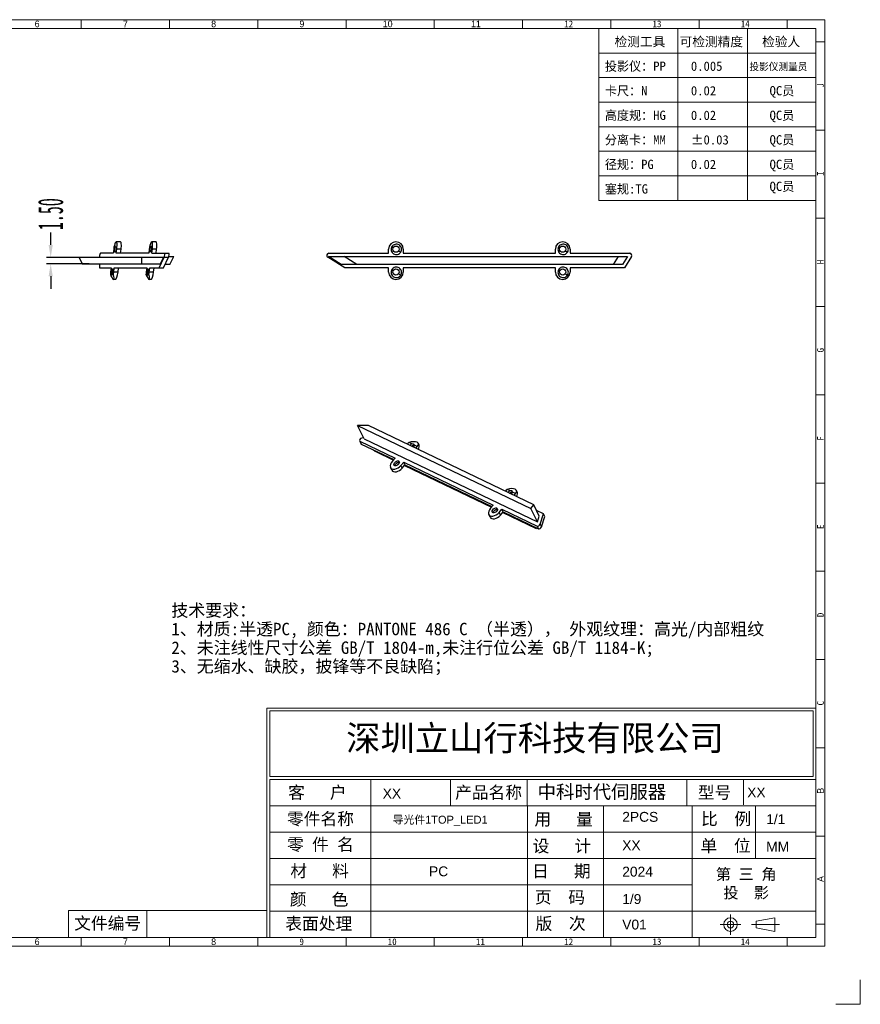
# Model space of a CAD drawing. Header units: millimetres. Extents: x 4092 to 4442, y 2278 to 2526.
# Tile 2 of 2: x 4240 to 4442, y 2278 to 2515. Entities that reach past the tile are written whole.
import ezdxf

# ---------------------------------------------------------------- set-up
doc = ezdxf.new("R2010")
doc.units = ezdxf.units.MM
doc.linetypes.add('CENTERLINE', pattern=[30, 12, -1.5, 3, -1.5, 12])
doc.linetypes.add('SLD-实线', pattern=[0])
for name, color, linetype in [('35002034-01_DXF_TEXT', 7, 'Continuous'), ('FRAME', 4, 'Continuous'), ('蓝色线', 5, 'SLD-实线')]:
    doc.layers.add(name, color=color, linetype=linetype)
doc.layers.add('框', color=1, linetype='CENTERLINE', lineweight=5)
doc.styles.add('s', font='txt')
doc.styles.add('SIMPLEX', font='SIMPLEX.shx', dxfattribs={"height": 3.5})
doc.styles.add('SLDTEXTSTYLE1', font='TXT', dxfattribs={"width": 0.469})
doc.styles.add('SLDTEXTSTYLE6', font='TXT', dxfattribs={"width": 0.7, "bigfont": 'bigfont'})
doc.styles.add('SLDTEXTSTYLE7', font='TXT', dxfattribs={"width": 0.7})
doc.styles.get("Standard").update_dxf_attribs({"font": 'arial.ttf'})
doc.styles.add('STYLE3', font='swissi.ttf', dxfattribs={"height": 3})
doc.dimstyles.new('副本 SLDDIMSTYLE1', dxfattribs={"dimtxt": 6, "dimasz": 3, "dimexe": 1, "dimexo": 1, "dimgap": 0.875, "dimtad": 0, "dimrnd": 1e-09, "dimzin": 4, "dimdsep": 46, "dimtxsty": 'SLDTEXTSTYLE1', "dimcen": 0.09, "dimclrd": 4, "dimclre": 4, "dimclrt": 6, "dimadec": 0, "dimazin": 0, "dimtfac": 1, "dimtofl": 0, "dimtmove": 0, "dimatfit": 3, "dimfxl": 0, "dimtolj": 1, "dimtzin": 12, "dimarcsym": 0})

# ---------------------------------------------------------------- blocks, each defined once
blk = doc.blocks.new('SW_TABLEANNOTATION_0')
at = {"layer": '蓝色线', "color": 0}
for p, q in [((0, 0), (0, -12.39)), ((95.59, 0), (0, 0)), ((95.59, -12.39), (95.59, 0)), ((0, -4.13), (95.59, -4.13)), ((11.95, -4.13), (11.95, -12.39)), ((21.18, -4.13), (21.18, -12.39)), ((30.4, -4.13), (30.4, -12.39)), ((39.63, -4.13), (39.63, -12.39)), ((51.58, -4.13), (51.58, -12.39)), ((64.89, -4.13), (64.89, -12.39)), ((79.56, -4.13), (79.56, -12.39)), ((0, -8.26), (95.59, -8.26)), ((0, -12.39), (95.59, -12.39))]:
    blk.add_line(p, q, dxfattribs=at)
at = {"layer": '蓝色线', "color": 0, "attachment_point": 1}
for s, insert, char_height, style in [('\\M+196A2\\M+1928D线\\M+190AB\\M+18EDA\\M+190A1\\M+18CF6\\M+18DB7\\M+19776\\M+18B81\\M+18169GB T1804-2000\\M+1816A', (30.32, -0.93), 2.11667, 'SLDTEXTSTYLE6'), ('\\M+18AEE\\M+1967B\\M+18EDA\\M+190A1', (2.2, -5.06), 2.1167, 'SLDTEXTSTYLE6'), ('0.5-3', (14.2, -5.06), 2.117, 'SLDTEXTSTYLE7'), ('\\M+181843-6', (23.43, -5.06), 2.1167, 'SLDTEXTSTYLE6'), ('\\M+181846-30', (32.18, -5.06), 2.1167, 'SLDTEXTSTYLE6'), ('\\M+1818430-120', (41.82, -5.06), 2.1167, 'SLDTEXTSTYLE6'), ('\\M+18184120-400', (53.98, -5.06), 2.1167, 'SLDTEXTSTYLE6'), ('\\M+18184400-1000', (67.5, -5.06), 2.1167, 'SLDTEXTSTYLE6'), ('\\M+181841000-2000', (82.38, -5.06), 2.1167, 'SLDTEXTSTYLE6'), ('\\M+18CF6\\M+18DB7', (4.09, -9.19), 2.1167, 'SLDTEXTSTYLE6'), ('\\M+5A1C00.05', (13.73, -9.19), 2.1167, 'SLDTEXTSTYLE7'), ('\\M+5A1C00.05', (22.95, -9.19), 2.1167, 'SLDTEXTSTYLE7'), ('\\M+5A1C00.1', (32.65, -9.19), 2.1167, 'SLDTEXTSTYLE7'), ('\\M+5A1C00.15', (42.77, -9.19), 2.1167, 'SLDTEXTSTYLE7'), ('\\M+5A1C00.2', (55.87, -9.19), 2.1167, 'SLDTEXTSTYLE7'), ('\\M+5A1C00.3', (69.86, -9.19), 2.1167, 'SLDTEXTSTYLE7'), ('\\M+5A1C00.5', (85.21, -9.19), 2.1167, 'SLDTEXTSTYLE7')]:
    blk.add_mtext(s, dxfattribs=dict(at, insert=insert, char_height=char_height, style=style))
blk = doc.blocks.new('*D153')
at = {"color": 4, "lineweight": -2}
for p, q in [((4247.47, 2460.48), (4247.47, 2463.48)), ((4256.68, 2457.48), (4246.47, 2457.48)), ((4256.68, 2455.98), (4246.47, 2455.98)), ((4247.47, 2452.98), (4247.47, 2449.98))]:
    blk.add_line(p, q, dxfattribs=at)
at = {"color": 4}
for points in [[(4246.97, 2460.48), (4247.97, 2460.48), (4247.47, 2457.48)], [(4246.97, 2452.98), (4247.97, 2452.98), (4247.47, 2455.98)]]:
    blk.add_solid(points, dxfattribs=at)
at = {"layer": 'Defpoints', "color": 0}
for p in [(4247.47, 2457.48), (4257.68, 2457.48), (4257.68, 2455.98)]:
    blk.add_point(p, dxfattribs=at)
at = {"color": 6, "insert": (4247.47, 2467.87), "char_height": 6, "attachment_point": 5, "rotation": 90, "style": 'SLDTEXTSTYLE1'}
blk.add_mtext('\\A1;1.50', dxfattribs=at)

msp = doc.modelspace()

# ---------------------------------------------------------------- linework, layer by layer
at = {"color": 7, "linetype": 'Continuous'}
for p, q in [((4264.211, 2461.23), (4263.18, 2461.23)), ((4272.738, 2461.23), (4271.707, 2461.23)), ((4262.575, 2459.48), (4262.442, 2458.48)), ((4263.188, 2458.48), (4263.321, 2459.48)), ((4264.352, 2459.48), (4263.321, 2459.48)), ((4264.219, 2458.48), (4264.352, 2459.48)), ((4271.101, 2459.48), (4270.969, 2458.48)), ((4271.715, 2458.48), (4271.848, 2459.48)), ((4272.879, 2459.48), (4271.848, 2459.48)), ((4272.746, 2458.48), (4272.879, 2459.48)), ((4328.529, 2458.48), (4328.529, 2459.48)), ((4329.643, 2459.877), (4329.322, 2460.077)), ((4330.916, 2459.083), (4331.444, 2458.755)), ((4332.029, 2459.48), (4332.029, 2458.48)), ((4368.529, 2458.48), (4368.529, 2459.48)), ((4369.643, 2459.877), (4369.322, 2460.077)), ((4370.916, 2459.083), (4371.444, 2458.755)), ((4372.029, 2459.48), (4372.029, 2458.48)), ((4254.289, 2457.48), (4255.001, 2455.98)), ((4274.508, 2457.48), (4254.289, 2457.48)), ((4259.193, 2457.716), (4259.193, 2457.48)), ((4262.442, 2458.48), (4259.385, 2458.48)), ((4270.969, 2458.48), (4263.188, 2458.48)), ((4269.353, 2455.98), (4269.353, 2457.48)), ((4271.715, 2458.48), (4275.803, 2458.48)), ((4273.482, 2454.98), (4274.705, 2457.556)), ((4273.796, 2455.98), (4274.508, 2457.48)), ((4274.513, 2454.98), (4275.736, 2457.556)), ((4274.705, 2457.556), (4275.736, 2457.556)), ((4275.782, 2457.68), (4276.971, 2457.68)), ((4276.069, 2455.78), (4276.971, 2457.68)), ((4318.056, 2454.98), (4313.923, 2457.556)), ((4317.151, 2455.78), (4314.102, 2457.68)), ((4314.102, 2457.68), (4385.831, 2457.68)), ((4314.188, 2458.48), (4328.529, 2458.48)), ((4320.932, 2455.78), (4317.883, 2457.68)), ((4332.029, 2458.48), (4368.529, 2458.48)), ((4372.029, 2458.48), (4386.371, 2458.48)), ((4383.545, 2457.68), (4382.361, 2455.78)), ((4385.831, 2457.68), (4384.646, 2455.78)), ((4386.795, 2457.716), (4385.09, 2454.98)), ((4255.001, 2455.98), (4273.796, 2455.98)), ((4259.193, 2455.98), (4259.193, 2454.98)), ((4259.193, 2454.98), (4261.977, 2454.98)), ((4261.977, 2454.98), (4261.844, 2453.98)), ((4262.59, 2453.98), (4262.723, 2454.98)), ((4263.621, 2453.98), (4262.59, 2453.98)), ((4262.723, 2454.98), (4270.504, 2454.98)), ((4263.621, 2453.98), (4263.754, 2454.98)), ((4270.504, 2454.98), (4270.371, 2453.98)), ((4271.117, 2453.98), (4271.25, 2454.98)), ((4272.148, 2453.98), (4271.117, 2453.98)), ((4271.25, 2454.98), (4274.513, 2454.98)), ((4272.148, 2453.98), (4272.281, 2454.98)), ((4276.069, 2455.78), (4274.893, 2455.78)), ((4384.646, 2455.78), (4317.151, 2455.78)), ((4328.529, 2454.98), (4318.056, 2454.98)), ((4328.529, 2453.98), (4328.529, 2454.98)), ((4329.643, 2454.377), (4329.322, 2454.577)), ((4332.029, 2454.98), (4332.029, 2453.98)), ((4368.529, 2454.98), (4332.029, 2454.98)), ((4368.529, 2453.98), (4368.529, 2454.98)), ((4369.643, 2454.377), (4369.322, 2454.577)), ((4385.09, 2454.98), (4372.029, 2454.98)), ((4372.029, 2454.98), (4372.029, 2453.98)), ((4261.79, 2453.435), (4262.035, 2453.435)), ((4262.255, 2453.435), (4262.499, 2453.435)), ((4263.016, 2452.23), (4262.557, 2452.23)), ((4270.317, 2453.435), (4270.562, 2453.435)), ((4270.781, 2453.435), (4271.026, 2453.435)), ((4271.542, 2452.23), (4271.084, 2452.23)), ((4330.916, 2453.583), (4331.444, 2453.255)), ((4370.916, 2453.583), (4371.444, 2453.255)), ((4322.644, 2413.955), (4321.072, 2417.159)), ((4321.072, 2417.159), (4362.669, 2397.244)), ((4323.684, 2417.159), (4321.072, 2417.159)), ((4363.314, 2398.186), (4323.684, 2417.159)), ((4322.511, 2414.226), (4322.078, 2414.146)), ((4322.644, 2413.955), (4364.241, 2394.039)), ((4321.593, 2413.361), (4321.854, 2412.828)), ((4321.631, 2413.38), (4321.946, 2412.739)), ((4321.631, 2413.38), (4330.073, 2409.339)), ((4321.946, 2412.739), (4329.771, 2408.993)), ((4334.089, 2412.761), (4333.414, 2413.084)), ((4334.696, 2412.471), (4334.683, 2412.594)), ((4335.371, 2412.147), (4334.696, 2412.471)), ((4335.812, 2412.565), (4335.65, 2412.894)), ((4324.884, 2411.332), (4325.272, 2411.014)), ((4325.272, 2411.014), (4329.689, 2408.899)), ((4330.073, 2409.339), (4329.421, 2408.591)), ((4329.305, 2406.46), (4328.991, 2407.101)), ((4330.846, 2408.345), (4331.09, 2408.228)), ((4331.481, 2407.605), (4332.133, 2408.352)), ((4331.795, 2406.964), (4331.481, 2407.605)), ((4331.795, 2406.964), (4332.448, 2407.711)), ((4332.448, 2407.711), (4332.133, 2408.352)), ((4332.133, 2408.352), (4353.618, 2398.066)), ((4332.366, 2407.618), (4353.234, 2397.626)), ((4332.448, 2407.711), (4353.316, 2397.72)), ((4357.634, 2401.489), (4356.958, 2401.812)), ((4358.241, 2401.198), (4358.228, 2401.322)), ((4358.916, 2400.875), (4358.241, 2401.198)), ((4359.357, 2401.292), (4359.195, 2401.621)), ((4353.618, 2398.066), (4352.966, 2397.319)), ((4362.669, 2397.244), (4363.314, 2398.186)), ((4364.241, 2394.039), (4362.669, 2397.244)), ((4364.669, 2395.424), (4363.314, 2398.186)), ((4352.85, 2395.188), (4352.535, 2395.829)), ((4354.391, 2397.073), (4354.635, 2396.956)), ((4355.026, 2396.332), (4355.678, 2397.08)), ((4355.34, 2395.692), (4355.026, 2396.332)), ((4355.34, 2395.692), (4355.992, 2396.439)), ((4355.678, 2397.08), (4364.119, 2393.038)), ((4355.992, 2396.439), (4355.678, 2397.08)), ((4355.91, 2396.345), (4363.921, 2392.51)), ((4355.992, 2396.439), (4364.434, 2392.397)), ((4365.648, 2396.015), (4363.99, 2396.809)), ((4364.241, 2394.039), (4364.669, 2395.424)), ((4364.868, 2393.49), (4365.648, 2396.015)), ((4365.182, 2392.849), (4365.963, 2395.374)), ((4365.963, 2395.374), (4365.648, 2396.015)), ((4363.921, 2392.51), (4364.024, 2392.594)), ((4364.119, 2393.038), (4364.434, 2392.397)), ((4364.868, 2393.49), (4365.182, 2392.849))]:
    msp.add_line(p, q, dxfattribs=at)
for centre in [(4330.279, 2459.48), (4370.279, 2459.48), (4330.279, 2453.98), (4370.279, 2453.98)]:
    msp.add_circle(centre, 0.75, dxfattribs=at)
for centre, radius, start, end in [((4330.279, 2459.48), 1.75, 0, 180), ((4370.279, 2459.48), 1.75, 0, 180), ((4314.188, 2457.98), 0.5, 90, 238.06742), ((4386.371, 2457.98), 0.5, 328.06742, 90), ((4330.279, 2453.98), 1.75, 180, 0), ((4370.279, 2453.98), 1.75, 180, 0), ((4330.62, 2407.391), 0.637, 162.48596, 167.57393), ((4354.165, 2396.118), 0.637, 162.48596, 167.57393)]:
    msp.add_arc(centre, radius, start, end, dxfattribs=at)
for centre, major_axis, ratio, start_param, end_param in [((4262.948, 2459.48), (0.243, 1.749), 0.2093001, 4.7414854, 7.8830781), ((4263.979, 2459.48), (0.243, 1.749), 0.2093001, -1.5416999, 0.0290966), ((4271.474, 2459.48), (0.243, 1.749), 0.2093001, 4.7414854, 7.8830781), ((4272.506, 2459.48), (0.243, 1.749), 0.2093001, -1.5416999, 0.0290966), ((4259.318, 2457.98), (0.069, 0.5), 0.2093001, 0.0290964, 2.1572214), ((4274.705, 2457.98), (0.069, 0.5), 0.2093001, -2.5551676, 0.0290964), ((4275.736, 2457.98), (0.069, 0.5), 0.2093001, -2.5551676, 0.0290964), ((4262.217, 2453.98), (0.243, 1.749), 0.2093001, -4.6832926, -4.3666946), ((4262.217, 2453.98), (0.104, 0.75), 0.2093001, -2.3548409, 2.4130338), ((4262.217, 2453.98), (0.243, 1.749), 0.2093001, -1.8582979, -1.5416999), ((4263.248, 2453.98), (0.243, 1.749), 0.2093001, -3.1124961, -1.5416999), ((4270.744, 2453.98), (0.243, 1.749), 0.2093001, -4.6832926, -4.3666946), ((4270.744, 2453.98), (0.104, 0.75), 0.2093001, -2.3548409, 2.4130338), ((4270.744, 2453.98), (0.243, 1.749), 0.2093001, -1.8582979, -1.5416999), ((4271.775, 2453.98), (0.243, 1.749), 0.2093001, -3.1124961, -1.5416999), ((4261.958, 2453.98), (-0.622, 1.746), 0.1900009, 1.8197678, 4.3281645), ((4261.958, 2453.98), (-0.267, 0.748), 0.1900009, 2.3163108, 3.8316215), ((4270.485, 2453.98), (-0.622, 1.746), 0.1900009, 1.8197678, 4.3281645), ((4270.485, 2453.98), (-0.267, 0.748), 0.1900009, 2.3163108, 3.8316215), ((4321.957, 2413.754), (0.394, 0.321), 0.6036564, 7.1183565, 9.7026205), ((4322.272, 2413.113), (0.394, 0.321), 0.6036564, 3.0032525, 3.4194352), ((4334.037, 2412.209), (1.38, 1.122), 0.6036564, 1.5320409, 1.8486389), ((4333.958, 2412.369), (1.721, 0.447), 0.4754695, 5.5421974, 8.0505942), ((4334.037, 2412.209), (0.591, 0.481), 0.6036564, 1.0354979, 1.8564181), ((4333.958, 2412.369), (0.737, 0.192), 0.4754695, 6.3802149, 7.5540511), ((4334.037, 2412.209), (0.591, 0.481), 0.6036564, 4.982173, 5.8033726), ((4334.037, 2412.209), (1.38, 1.122), 0.6036564, -1.2929537, -0.9763558), ((4334.352, 2411.568), (1.38, 1.122), 0.6036564, -1.0282019, -0.1383403), ((4330.451, 2408.098), (1.38, 1.122), 0.6036564, 8.1318242, 11.2734169), ((4330.765, 2407.457), (1.38, 1.122), 0.6036564, 3.0032524, 4.9902316), ((4357.503, 2401.097), (1.721, 0.447), 0.4754695, 5.5421974, 8.0505942), ((4357.582, 2400.936), (1.38, 1.122), 0.6036564, 1.5320409, 1.8486389), ((4357.582, 2400.936), (0.591, 0.481), 0.6036564, 1.0354979, 1.8564181), ((4357.503, 2401.097), (0.737, 0.192), 0.4754695, 6.3802149, 7.5540511), ((4357.582, 2400.936), (0.591, 0.481), 0.6036564, 4.982173, 5.8033726), ((4357.582, 2400.936), (1.38, 1.122), 0.6036564, -1.2929537, -0.9763558), ((4357.897, 2400.295), (1.38, 1.122), 0.6036564, -1.0282019, -0.1383403), ((4353.996, 2396.826), (1.38, 1.122), 0.6036564, 8.1318242, 11.2734169), ((4354.31, 2396.185), (1.38, 1.122), 0.6036564, 3.0032524, 4.9902316), ((4364.446, 2393.412), (0.394, 0.321), 0.6036564, -2.8637501, -0.7356251), ((4364.76, 2392.771), (0.394, 0.321), 0.6036564, -2.8637501, -0.7356251)]:
    msp.add_ellipse(centre, major_axis=major_axis, ratio=ratio, start_param=start_param, end_param=end_param, dxfattribs=at)
for centre, major_axis, ratio in [((4262.948, 2459.48), (0.104, 0.75), 0.2093001), ((4271.474, 2459.48), (0.104, 0.75), 0.2093001), ((4330.451, 2408.098), (0.591, 0.481), 0.6036564), ((4353.996, 2396.826), (0.591, 0.481), 0.6036564)]:
    msp.add_ellipse(centre, major_axis=major_axis, ratio=ratio, dxfattribs=at)
for points, knots in [([(4329.322, 2460.077), (4329.237, 2459.942), (4329.12, 2459.633), (4329.131, 2459.136), (4329.335, 2458.674), (4329.706, 2458.325), (4330.184, 2458.148), (4330.689, 2458.17), (4331.137, 2458.381), (4331.362, 2458.62), (4331.444, 2458.755)], [0, 0, 0, 0, 0.1225083, 0.2469717, 0.3731951, 0.5006948, 0.6282742, 0.7543517, 0.8792003, 1, 1, 1, 1]), ([(4331.444, 2458.755), (4331.529, 2458.889), (4331.645, 2459.199), (4331.635, 2459.696), (4331.43, 2460.158), (4331.059, 2460.507), (4330.582, 2460.684), (4330.077, 2460.662), (4329.629, 2460.451), (4329.404, 2460.211), (4329.322, 2460.077)], [0, 0, 0, 0, 0.1225083, 0.2469717, 0.3731951, 0.5006948, 0.6282742, 0.7543517, 0.8792003, 1, 1, 1, 1]), ([(4369.322, 2460.077), (4369.237, 2459.942), (4369.12, 2459.633), (4369.131, 2459.136), (4369.335, 2458.674), (4369.706, 2458.325), (4370.184, 2458.148), (4370.689, 2458.17), (4371.137, 2458.381), (4371.362, 2458.62), (4371.444, 2458.755)], [0, 0, 0, 0, 0.1225083, 0.2469717, 0.3731951, 0.5006948, 0.6282742, 0.7543517, 0.8792003, 1, 1, 1, 1]), ([(4371.444, 2458.755), (4371.529, 2458.889), (4371.645, 2459.199), (4371.635, 2459.696), (4371.43, 2460.158), (4371.059, 2460.507), (4370.582, 2460.684), (4370.077, 2460.662), (4369.629, 2460.451), (4369.404, 2460.211), (4369.322, 2460.077)], [0, 0, 0, 0, 0.1225083, 0.2469717, 0.3731951, 0.5006948, 0.6282742, 0.7543517, 0.8792003, 1, 1, 1, 1]), ([(4329.322, 2454.577), (4329.237, 2454.442), (4329.12, 2454.133), (4329.131, 2453.636), (4329.335, 2453.174), (4329.706, 2452.825), (4330.184, 2452.648), (4330.689, 2452.67), (4331.137, 2452.881), (4331.362, 2453.12), (4331.444, 2453.255)], [0, 0, 0, 0, 0.1225083, 0.2469717, 0.3731951, 0.5006948, 0.6282742, 0.7543517, 0.8792003, 1, 1, 1, 1]), ([(4331.444, 2453.255), (4331.529, 2453.389), (4331.645, 2453.699), (4331.635, 2454.196), (4331.43, 2454.658), (4331.059, 2455.007), (4330.582, 2455.184), (4330.077, 2455.162), (4329.629, 2454.951), (4329.404, 2454.711), (4329.322, 2454.577)], [0, 0, 0, 0, 0.1225083, 0.2469717, 0.3731951, 0.5006948, 0.6282742, 0.7543517, 0.8792003, 1, 1, 1, 1]), ([(4369.322, 2454.577), (4369.237, 2454.442), (4369.12, 2454.133), (4369.131, 2453.636), (4369.335, 2453.174), (4369.706, 2452.825), (4370.184, 2452.648), (4370.689, 2452.67), (4371.137, 2452.881), (4371.362, 2453.12), (4371.444, 2453.255)], [0, 0, 0, 0, 0.1225083, 0.2469717, 0.3731951, 0.5006948, 0.6282742, 0.7543517, 0.8792003, 1, 1, 1, 1]), ([(4371.444, 2453.255), (4371.529, 2453.389), (4371.645, 2453.699), (4371.635, 2454.196), (4371.43, 2454.658), (4371.059, 2455.007), (4370.582, 2455.184), (4370.077, 2455.162), (4369.629, 2454.951), (4369.404, 2454.711), (4369.322, 2454.577)], [0, 0, 0, 0, 0.1225083, 0.2469717, 0.3731951, 0.5006948, 0.6282742, 0.7543517, 0.8792003, 1, 1, 1, 1]), ([(4333.975, 2412.234), (4334.05, 2412.301), (4334.202, 2412.41), (4334.376, 2412.482), (4334.46, 2412.498)], [0, 0, 0, 0, 0.5416452, 1, 1, 1, 1]), ([(4334.013, 2412.216), (4334.054, 2412.247), (4334.217, 2412.364), (4334.398, 2412.457), (4334.539, 2412.507)], [0, 0, 0, 0, 0.2561485, 1, 1, 1, 1]), ([(4334.46, 2412.498), (4334.473, 2412.5), (4334.524, 2412.508), (4334.575, 2412.509), (4334.612, 2412.503)], [0, 0, 0, 0, 0.2689966, 1, 1, 1, 1]), ([(4334.612, 2412.503), (4334.62, 2412.502), (4334.65, 2412.496), (4334.68, 2412.485), (4334.7, 2412.474)], [0, 0, 0, 0, 0.2609508, 1, 1, 1, 1]), ([(4330.013, 2407.582), (4330.021, 2407.609), (4330.063, 2407.722), (4330.126, 2407.825), (4330.181, 2407.899)], [0, 0, 0, 0, 0.2314255, 1, 1, 1, 1]), ([(4330.181, 2407.899), (4330.274, 2408.024), (4330.482, 2408.226), (4330.745, 2408.362), (4330.874, 2408.387)], [0, 0, 0, 0, 0.5432901, 1, 1, 1, 1]), ([(4330.188, 2407.89), (4330.242, 2407.946), (4330.466, 2408.156), (4330.736, 2408.319), (4330.952, 2408.396)], [0, 0, 0, 0, 0.2523081, 1, 1, 1, 1]), ([(4330.874, 2408.387), (4330.887, 2408.39), (4330.937, 2408.398), (4330.989, 2408.398), (4331.025, 2408.392)], [0, 0, 0, 0, 0.2689966, 1, 1, 1, 1]), ([(4331.025, 2408.392), (4331.033, 2408.391), (4331.062, 2408.385), (4331.09, 2408.375), (4331.109, 2408.365)], [0, 0, 0, 0, 0.2604961, 1, 1, 1, 1]), ([(4357.52, 2400.962), (4357.595, 2401.028), (4357.747, 2401.138), (4357.921, 2401.209), (4358.005, 2401.225)], [0, 0, 0, 0, 0.5416452, 1, 1, 1, 1]), ([(4357.558, 2400.943), (4357.599, 2400.975), (4357.762, 2401.091), (4357.943, 2401.184), (4358.084, 2401.234)], [0, 0, 0, 0, 0.2561485, 1, 1, 1, 1]), ([(4358.005, 2401.225), (4358.018, 2401.228), (4358.068, 2401.236), (4358.12, 2401.236), (4358.157, 2401.23)], [0, 0, 0, 0, 0.2689966, 1, 1, 1, 1]), ([(4358.157, 2401.23), (4358.165, 2401.229), (4358.195, 2401.223), (4358.224, 2401.212), (4358.244, 2401.201)], [0, 0, 0, 0, 0.2609508, 1, 1, 1, 1]), ([(4353.558, 2396.31), (4353.566, 2396.337), (4353.608, 2396.449), (4353.671, 2396.553), (4353.726, 2396.627)], [0, 0, 0, 0, 0.2314255, 1, 1, 1, 1]), ([(4353.726, 2396.627), (4353.819, 2396.752), (4354.027, 2396.954), (4354.29, 2397.09), (4354.418, 2397.115)], [0, 0, 0, 0, 0.5432901, 1, 1, 1, 1]), ([(4353.733, 2396.618), (4353.787, 2396.674), (4354.01, 2396.884), (4354.281, 2397.047), (4354.497, 2397.124)], [0, 0, 0, 0, 0.2523081, 1, 1, 1, 1]), ([(4354.418, 2397.115), (4354.432, 2397.117), (4354.482, 2397.125), (4354.534, 2397.126), (4354.57, 2397.12)], [0, 0, 0, 0, 0.2689966, 1, 1, 1, 1]), ([(4354.57, 2397.12), (4354.578, 2397.119), (4354.607, 2397.113), (4354.635, 2397.103), (4354.654, 2397.093)], [0, 0, 0, 0, 0.2604961, 1, 1, 1, 1])]:
    msp.add_open_spline(points, degree=3, knots=knots, dxfattribs=at)
at = {"layer": '框', "color": 1, "linetype": 'Continuous', "lineweight": 15}
for p, q in [((4254.796, 2512.403), (4254.796, 2514.519)), ((4275.965, 2512.403), (4275.965, 2514.519)), ((4297.133, 2512.403), (4297.133, 2514.519)), ((4318.302, 2512.403), (4318.302, 2514.519)), ((4339.471, 2512.403), (4339.471, 2514.519)), ((4360.64, 2512.403), (4360.64, 2514.519)), ((4360.64, 2512.403), (4360.64, 2514.519)), ((4381.808, 2512.403), (4381.808, 2514.519)), ((4402.977, 2512.403), (4402.977, 2514.519)), ((4424.146, 2512.403), (4424.146, 2514.519)), ((4318.86, 2512.403), (4431.026, 2512.403)), ((4378.915, 2512.403), (4378.915, 2471.187)), ((4397.894, 2512.403), (4397.894, 2471.187)), ((4414.604, 2512.403), (4414.604, 2471.187)), ((4431.026, 2512.403), (4431.026, 2471.187)), ((4433.142, 2509.227), (4431.026, 2509.227)), ((4378.915, 2506.515), (4431.026, 2506.515)), ((4378.915, 2500.627), (4431.026, 2500.627)), ((4378.915, 2494.739), (4431.026, 2494.739)), ((4378.915, 2488.851), (4431.026, 2488.851)), ((4433.142, 2488.058), (4431.026, 2488.058)), ((4378.915, 2482.963), (4431.026, 2482.963)), ((4378.915, 2477.075), (4431.026, 2477.075)), ((4378.915, 2471.187), (4431.026, 2471.187)), ((4433.142, 2466.89), (4431.026, 2466.89)), ((4433.142, 2445.721), (4431.026, 2445.721)), ((4433.142, 2424.552), (4431.026, 2424.552)), ((4433.142, 2403.383), (4431.026, 2403.383)), ((4433.142, 2382.215), (4431.026, 2382.215)), ((4433.142, 2361.046), (4431.026, 2361.046)), ((4299.339, 2349.413), (4431.026, 2349.413)), ((4299.339, 2349.413), (4299.339, 2294.364)), ((4300.032, 2348.72), (4430.333, 2348.72)), ((4300.032, 2348.72), (4300.032, 2332.987)), ((4430.333, 2348.72), (4430.333, 2332.987)), ((4433.142, 2339.877), (4431.026, 2339.877)), ((4300.032, 2332.987), (4430.333, 2332.987)), ((4300.032, 2332.294), (4431.026, 2332.294)), ((4300.032, 2332.294), (4300.032, 2294.364)), ((4324.29, 2332.294), (4324.29, 2294.364)), ((4343.328, 2332.294), (4343.328, 2325.969)), ((4361.768, 2325.969), (4361.768, 2332.294)), ((4400.087, 2325.969), (4400.087, 2332.294)), ((4413.638, 2332.294), (4413.638, 2326.164)), ((4300.032, 2325.969), (4431.026, 2325.969)), ((4361.845, 2325.969), (4361.845, 2294.364)), ((4380.058, 2325.969), (4380.058, 2294.364)), ((4401.298, 2325.969), (4401.298, 2294.364)), ((4416.538, 2313.256), (4416.538, 2325.905)), ((4300.032, 2319.645), (4431.026, 2319.645)), ((4433.142, 2318.708), (4431.026, 2318.708)), ((4300.032, 2313.32), (4431.026, 2313.32)), ((4300.032, 2306.996), (4401.298, 2306.996)), ((4270.543, 2300.835), (4270.543, 2294.364)), ((4300.032, 2300.671), (4431.026, 2300.671)), ((4410.518, 2295.02), (4410.518, 2299.918)), ((4416.661, 2298.285), (4421.17, 2299.101)), ((4416.661, 2298.285), (4416.661, 2296.652)), ((4421.17, 2299.101), (4421.17, 2295.836)), ((4408.069, 2297.469), (4412.967, 2297.469)), ((4415.549, 2297.469), (4422.237, 2297.469)), ((4416.661, 2296.652), (4421.17, 2295.836)), ((4433.142, 2297.54), (4431.026, 2297.54)), ((4254.796, 2292.248), (4254.796, 2294.364)), ((4275.965, 2292.248), (4275.965, 2294.364)), ((4297.133, 2292.248), (4297.133, 2294.364)), ((4318.302, 2292.248), (4318.302, 2294.364)), ((4339.471, 2292.248), (4339.471, 2294.364)), ((4360.64, 2292.248), (4360.64, 2294.364)), ((4381.808, 2292.248), (4381.808, 2294.364)), ((4402.977, 2292.248), (4402.977, 2294.364)), ((4424.146, 2292.248), (4424.146, 2294.364))]:
    msp.add_line(p, q, dxfattribs=at)
for points in [[(4118.787, 2292.248), (4433.142, 2292.248), (4433.142, 2514.519), (4118.787, 2514.519)], [(4120.903, 2294.364), (4431.026, 2294.364), (4431.026, 2512.403), (4120.903, 2512.403)], [(4251.728, 2294.364), (4299.339, 2294.364), (4299.339, 2300.835), (4251.728, 2300.835)]]:
    msp.add_lwpolyline(points, close=True, dxfattribs=at)
msp.add_lwpolyline([(4435.767, 2278.338), (4441.655, 2278.338), (4441.655, 2284.226)], dxfattribs=at)
for radius in [1.633, 0.816]:
    msp.add_circle((4410.518, 2297.469), radius, dxfattribs=at)

# ---------------------------------------------------------------- block references
at = {"layer": '蓝色线', "xscale": 1.058437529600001, "yscale": 1.058437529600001, "zscale": 1.058437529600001}
msp.add_blockref('SW_TABLEANNOTATION_0', (4120.903, 2512.403), dxfattribs=at)

# ---------------------------------------------------------------- texts
at = {"layer": '35002034-01_DXF_TEXT', "color": 2, "linetype": 'Continuous', "insert": (4276.406, 2374.321), "char_height": 2.98076, "width": 150.62353, "attachment_point": 1, "line_spacing_factor": 0.9}
msp.add_mtext('{\\fSimSun|b0|i0|c134|p2;技术要求：\\P1、材质:半透PC, 颜色：PANTONE 486 C （半透）， 外观纹理：高光/内部粗纹\\P2、未注线性尺寸公差 GB/T 1804-m,未注行位公差 GB/T 1184-K;\\P3、无缩水、缺胶，披锋等不良缺陷；}', dxfattribs=at)
at = {"layer": 'FRAME', "color": 3, "lineweight": 0, "style": 'STYLE3'}
for tag, p, s, height in [('中科时代伺服器', (4364.264, 2327.682), 'XXXX', 3.2287), ('XX', (4327.108, 2327.702), 'XX', 2.3677), ('XX', (4414.524, 2327.974), '项目名称', 2.3677), ('2PCS', (4384.552, 2322.12), '', 2.368), ('1/1', (4419.081, 2321.566), '', 2.368), ('导光件1TOP_LED1', (4329.522, 2321.671), '1*1', 1.8942), ('XX', (4384.552, 2315.284), '', 2.368), ('MM', (4419.081, 2314.965), 'MM', 2.3677), ('PC', (4338.214, 2309.049), '', 2.368), ('2024', (4384.552, 2308.974), '', 2.368), ('1/9', (4384.552, 2302.405), '1', 2.368), ('V01', (4384.552, 2296.286), 'A/01', 2.3677)]:
    msp.add_attdef(tag, p, s, height=height, dxfattribs=at)
at = {"layer": '框', "color": 1, "linetype": 'Continuous', "lineweight": 15}
for s, insert, char_height, width, attachment_point in [('{\\fﾷￂￋￎ_GB2312|b0|i0|c134|p49;6}', (4243.621, 2514.303), 1.58766, 0.81955, 1), ('{\\fﾷￂￋￎ_GB2312|b0|i0|c134|p49;7}', (4264.79, 2514.303), 1.58766, 0.81955, 1), ('{\\fﾷￂￋￎ_GB2312|b0|i0|c134|p49;8}', (4285.959, 2514.303), 1.58766, 0.81955, 1), ('{\\fU+FFB7ￂￋￎ_GB|b0|i0|c134|p49;9}', (4308.308, 2514.303), 1.58766, 0.81955, 3), ('{\\fU+FFB7ￂￋￎ_GB|b0|i0|c134|p49;10}', (4329.476, 2514.303), 1.58766, 0.81955, 3), ('{\\fU+FFB7ￂￋￎ_GB|b0|i0|c134|p49;11}', (4350.645, 2514.303), 1.58766, 0.81955, 3), ('{\\fFangSong_GB2312|b0|i0|c134|p49;12}', (4370.634, 2514.303), 1.58766, 0.81952, 1), ('{\\fFangSong_GB2312|b0|i0|c134|p49;13}', (4391.803, 2514.303), 1.58766, 0.81955, 1), ('{\\fFangSong_GB2312|b0|i0|c134|p49;14}', (4412.971, 2514.303), 1.58766, 0.81955, 1), ('{\\fKaiTi_GB2312|b0|i0|c134|p49;检测工具}', (4382.721, 2510.368), 2.22829, 22.74707, 1), ('{\\fKaiTi_GB2312|b0|i0|c134|p49;可检测精度}', (4398.316, 2510.368), 2.22829, 22.74707, 1), ('{\\fKaiTi_GB2312|b0|i0|c134|p49;检验人}', (4418.11, 2510.368), 2.22829, 22.74707, 1), ('{\\fKaiTi_GB2312|b0|i0|c134|p49;0.005}', (4401.019, 2504.481), 2.22829, 22.74707, 1), ('{\\fKaiTi_GB2312|b0|i0|c134|p49;0.02}', (4401.019, 2498.593), 2.22829, 22.74707, 1), ('{\\fKaiTi_GB2312|b0|i0|c134|p49;0.02}', (4401.019, 2492.705), 2.22829, 22.74707, 1), ('{\\fKaiTi_GB2312|b0|i0|c134|p49;0.02}', (4401.019, 2480.929), 2.22829, 22.74707, 1), ('{\\fSimSun|b0|i0|c134|p2;深圳立山行科技有限公司}', (4318.332, 2345.218), 6.03618, 94.86072, 1), ('{\\fKaiTi_GB2312|b0|i0|c134|p49;\\H0.9645x;第 三 角\\P 投  影}', (4406.995, 2310.885), 2.77235, 16.83628, 1), ('{\\fﾷￂￋￎ_GB2312|b0|i0|c134|p49;6}', (4243.621, 2294.148), 1.58766, 0.81955, 1), ('{\\fﾷￂￋￎ_GB2312|b0|i0|c134|p49;7}', (4264.79, 2294.148), 1.58766, 0.81955, 1), ('{\\fﾷￂￋￎ_GB2312|b0|i0|c134|p49;8}', (4285.959, 2294.148), 1.58766, 0.81955, 1), ('{\\fFangSong_GB2312|b0|i0|c134|p49;9}', (4307.128, 2294.148), 1.58766, 0.81952, 1), ('{\\fFangSong_GB2312|b0|i0|c134|p49;10}', (4328.296, 2294.148), 1.58762, 0.81955, 1), ('{\\fFangSong_GB2312|b0|i0|c134|p49;11}', (4349.465, 2294.148), 1.58766, 0.81955, 1), ('{\\fFangSong_GB2312|b0|i0|c134|p49;12}', (4370.634, 2294.148), 1.58766, 0.81952, 1), ('{\\fFangSong_GB2312|b0|i0|c134|p49;13}', (4391.803, 2294.148), 1.58766, 0.81955, 1), ('{\\fFangSong_GB2312|b0|i0|c134|p49;14}', (4412.971, 2294.148), 1.58766, 0.81955, 1)]:
    msp.add_mtext(s, dxfattribs=dict(at, insert=insert, char_height=char_height, width=width, attachment_point=attachment_point))
for s, insert, char_height, width, attachment_point, style in [('投影仪：PP', (4380.391, 2504.481), 2.2283, 22.74707, 1, 's'), ('投影仪测量员', (4415.059, 2504.156), 1.7826, 18.19765, 1, 's'), ('卡尺：N', (4380.391, 2498.593), 2.2283, 22.74707, 1, 's'), ('QC员', (4419.892, 2498.593), 2.2283, 22.74707, 1, 's'), ('高度规：HG', (4380.391, 2492.705), 2.2283, 22.74707, 1, 's'), ('QC员', (4419.892, 2492.705), 2.2283, 22.74707, 1, 's'), ('分离卡：MM', (4380.391, 2486.817), 2.2283, 22.74707, 1, 's'), ('%%P0.03', (4401.019, 2486.817), 2.2283, 22.74707, 1, 's'), ('QC员', (4419.892, 2486.817), 2.2283, 22.74707, 1, 's'), ('径规：PG', (4380.391, 2480.929), 2.2283, 22.74707, 1, 's'), ('QC员', (4419.892, 2480.929), 2.2283, 22.74707, 1, 's'), ('塞规:TG', (4380.391, 2475.041), 2.2283, 22.74707, 1, 's'), ('QC员', (4419.892, 2475.655), 2.2283, 22.74707, 1, 's'), ('{\\fKaiTi_GB2312|b0|i0|c134|p49;客   户}', (4311.423, 2328.989), 2.94134, 24.34398, 5, 'SIMPLEX'), ('{\\fKaiTi_GB2312|b0|i0|c134|p49;产品名称}', (4352.493, 2328.989), 2.94134, 24.34398, 5, 'SIMPLEX'), ('{\\fKaiTi_GB2312|b0|i0|c134|p49;型号}', (4406.694, 2328.989), 2.94134, 24.34398, 5, 'SIMPLEX'), ('{\\fSimSun|b0|i0|c134|p2;零件名称}', (4312.175, 2322.664), 2.94134, 24.34398, 5, 'SIMPLEX'), ('{\\fSimSun|b0|i0|c134|p2;用   量}', (4370.486, 2322.565), 2.94134, 24.34398, 5, 'SIMPLEX'), ('{\\fKaiTi_GB2312|b0|i0|c134|p49;比  例}', (4409.466, 2322.669), 2.94134, 24.34398, 5, 'SIMPLEX'), ('{\\fSimSun|b0|i0|c134|p2;零 件 名}', (4312.175, 2316.512), 2.94134, 24.34398, 5, 'SIMPLEX'), ('{\\fSimSun|b0|i0|c134|p2;设   计}', (4370.081, 2316.139), 2.94134, 20.93634, 5, 'SIMPLEX'), ('{\\fKaiTi_GB2312|b0|i0|c134|p49;单  位 }', (4409.331, 2316.218), 2.94134, 24.34398, 5, 'SIMPLEX'), ('{\\fSimSun|b0|i0|c134|p2;材   料}', (4311.97, 2310.187), 2.94134, 24.34398, 5, 'SIMPLEX'), ('{\\fSimSun|b0|i0|c134|p2;日   期}', (4369.972, 2310.117), 2.94134, 24.34398, 5, 'SIMPLEX'), ('{\\fSimSun|b0|i0|c134|p2;颜   色}', (4311.839, 2303.347), 2.94134, 24.34398, 5, 'SIMPLEX'), ('{\\fSimSun|b0|i0|c134|p2;页\\fKaiTi_GB2312|b0|i0|c134|p49;  \\fSimSun|b0|i0|c134|p2;码}', (4369.621, 2303.863), 2.94134, 24.34398, 5, 'SIMPLEX'), ('{\\fSimSun|b0|i0|c134|p2;表面处理}', (4311.776, 2297.538), 2.94134, 24.34398, 5, 'SIMPLEX'), ('{\\fKaiTi_GB2312|b0|i0|c134|p49;版  次}', (4369.776, 2297.538), 2.94134, 24.34398, 5, 'SIMPLEX')]:
    msp.add_mtext(s, dxfattribs=dict(at, insert=insert, char_height=char_height, width=width, attachment_point=attachment_point, style=style))
at = {"layer": '框', "color": 1, "linetype": 'Continuous', "lineweight": 15, "char_height": 1.588, "width": 2.11688, "attachment_point": 1, "rotation": 90, "style": 's'}
for s, insert in [('J', (4431.301, 2498.201)), ('I', (4431.301, 2477.032)), ('H', (4431.301, 2455.863)), ('G', (4431.301, 2434.694)), ('F', (4431.301, 2413.526)), ('E', (4431.301, 2392.357)), ('D', (4431.301, 2371.188)), ('C', (4431.301, 2350.019))]:
    msp.add_mtext(s, dxfattribs=dict(at, insert=insert))
at = {"layer": '框', "color": 1, "linetype": 'Continuous', "lineweight": 15, "char_height": 1.58766, "width": 2.11688, "attachment_point": 1, "rotation": 90}
for s, insert in [('{\\f\uffbfﾬￌﾣﾤ_GB2312|b0|i0|c134|p49;B}', (4431.301, 2328.851)), ('{\\f\uffbfﾬￌﾣﾤ_GB2312|b0|i0|c134|p49;A}', (4431.301, 2307.682))]:
    msp.add_mtext(s, dxfattribs=dict(at, insert=insert))
at = {"layer": '框', "color": 1, "lineweight": 15, "insert": (4261.136, 2297.6), "char_height": 2.94396, "width": 18.81569, "attachment_point": 5, "style": 'SIMPLEX'}
msp.add_mtext('{\\fSimSun|b0|i0|c134|p54;文件编号}', dxfattribs=at)

# ---------------------------------------------------------------- dimensions: what is measured, and where the dimension line sits
dim = msp.add_linear_dim(base=(4247.467, 2457.48), p1=(4257.684, 2455.98), p2=(4257.684, 2457.48), angle=90, dimstyle='副本 SLDDIMSTYLE1')
dim.commit()
dim.dimension.update_dxf_attribs({"geometry": '*D153', "text_midpoint": (4247.467, 2467.873)})

doc.saveas('drawing.dxf')
